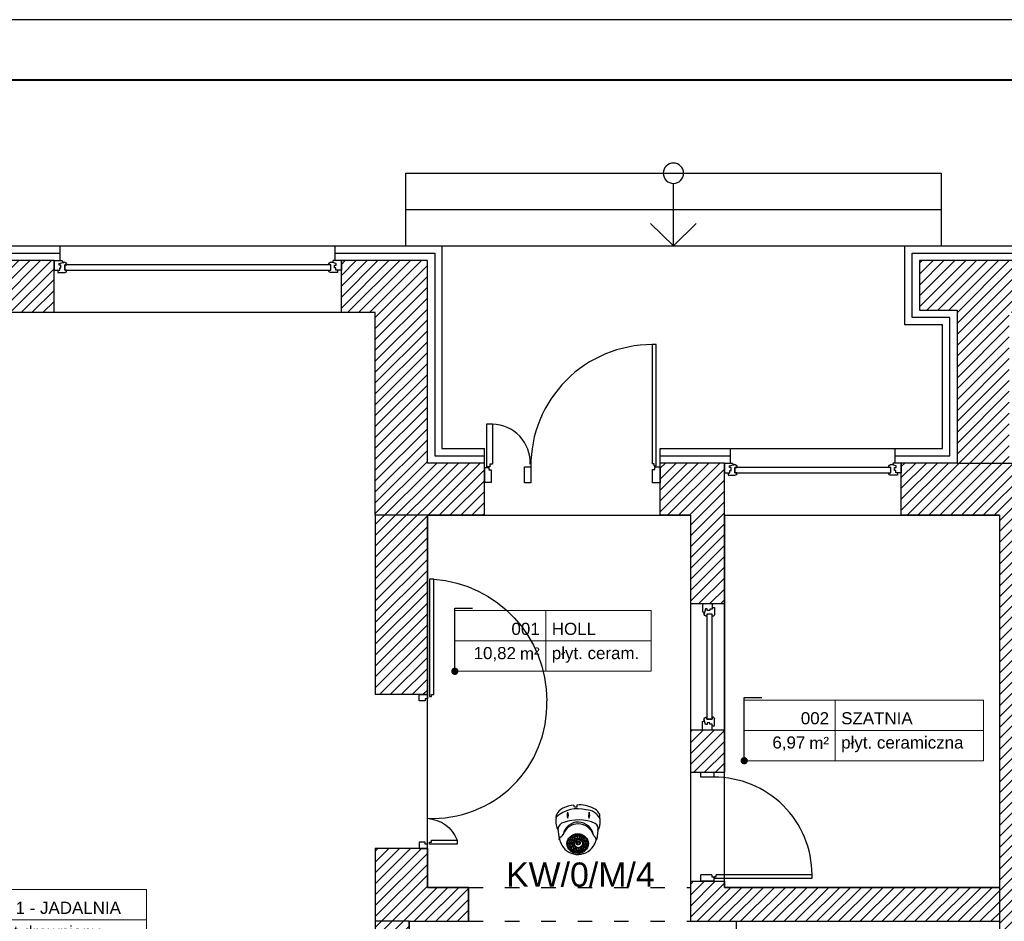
# Model space of a CAD drawing. Header units: millimetres. Extents: x 22250 to 51280, y -5012 to 7692.
# Tile 143 of 183: x 46090 to 46902, y 2942 to 3686. Entities that reach past the tile are written whole.
import ezdxf
from ezdxf import colors
from ezdxf.entities.mleader import LeaderData, LeaderLine
from ezdxf.enums import TextEntityAlignment as Align
from ezdxf.math import Vec2, Vec3

# ---------------------------------------------------------------- set-up
doc = ezdxf.new("R2010")
doc.units = ezdxf.units.MM
doc.linetypes.add('ACAD_ISO03W100', pattern=[30, 12, -18])
for name, color, linetype in [('00 CCTV IP - MIWI', 10, 'Continuous'), ('AA OPISY', 40, 'Continuous'), ('E_podklad', 252, 'Continuous')]:
    doc.layers.add(name, color=color, linetype=linetype)
doc.layers.add('E_CCTV', color=3, linetype='Continuous', lineweight=40)
doc.styles.add('ARIAL', font='arial.ttf')
doc.styles.get("Standard").update_dxf_attribs({"font": 'arial.ttf'})
doc.linetypes.add('BATTING', pattern='A,0.0001,-0.1,[134,ltypeshp.shx,S=0.1,R=0,X=-0.1,Y=0],-0.2,[134,ltypeshp.shx,S=0.1,R=180,X=0.1,Y=0],-0.1', length=0.4001)
pattern_1 = [(45, (29894.76, -15796.4403), (-4.490128, 4.490128), [])]

# ---------------------------------------------------------------- blocks, each defined once
blk = doc.blocks.new('*U199')
at = {"color": 144}
for p, q in [((54, 0), (54, -8)), ((54, 0), (60.68, 0)), ((54, 0), (54, -8)), ((60.68, 0), (61.26, -1.55)), ((193.32, 0), (192.74, -1.55)), ((200, 0), (193.32, 0)), ((200, 0), (200, -8)), ((54, -8), (57.2, -8)), ((57.2, -8), (57.2, -9.92)), ((57.2, -8), (58.59, -8)), ((58.24, -2.4), (61.26, -1.55)), ((58.24, -3.73), (58.24, -2.4)), ((59.61, -3.73), (58.24, -3.73)), ((58.59, -8), (58.59, -6.06)), ((58.59, -6.06), (59.61, -6.06)), ((59.61, -6.06), (59.61, -3.73)), ((61.26, -1.55), (62.11, -1.55)), ((62.11, -1.55), (62.01, -1.01)), ((62.75, -7.98), (62.75, -3.66)), ((62.75, -3.66), (64.38, -3.66)), ((64.34, -7.98), (62.75, -7.98)), ((64.34, -9.03), (64.34, -7.98)), ((191.25, -3.66), (189.62, -3.66)), ((189.66, -9.03), (189.66, -7.98)), ((189.66, -7.98), (191.25, -7.98)), ((191.25, -7.98), (191.25, -3.66)), ((191.89, -1.55), (191.99, -1.01)), ((192.74, -1.55), (191.89, -1.55)), ((195.76, -2.4), (192.74, -1.55)), ((194.39, -6.06), (194.39, -3.73)), ((194.39, -3.73), (195.76, -3.73)), ((195.41, -6.06), (194.39, -6.06)), ((195.41, -8), (195.41, -6.06)), ((196.8, -8), (195.41, -8)), ((195.76, -3.73), (195.76, -2.4)), ((200, -8), (196.8, -8)), ((196.8, -8), (196.8, -9.92)), ((57.2, -9.92), (63.06, -9.92)), ((196.8, -9.92), (190.94, -9.92))]:
    blk.add_line(p, q, dxfattribs=at)
blk.add_lwpolyline([(62.75, -3.66), (191.25, -3.66), (191.25, -7.98), (62.75, -7.98)], close=True, dxfattribs=at)
for centre, radius, start, end in [((61.87, -3.52), 2.51, 356.81051, 86.81051), ((192.13, -3.52), 2.51, 93.18949, 183.18949), ((62.97, -8.42), 1.5, 273.35533, 335.68535), ((191.03, -8.42), 1.5, 204.31465, 266.64467)]:
    blk.add_arc(centre, radius, start, end, dxfattribs=at)
blk = doc.blocks.new('*U200')
at = {"color": 144}
for p, q in [((-37, 0), (-37, -8)), ((-37, 0), (-30.32, 0)), ((-37, 0), (-37, -8)), ((-30.32, 0), (-29.74, -1.55)), ((193.32, 0), (192.74, -1.55)), ((200, 0), (193.32, 0)), ((200, 0), (200, -8)), ((-37, -8), (-33.8, -8)), ((-33.8, -8), (-33.8, -9.92)), ((-33.8, -8), (-32.41, -8)), ((-32.76, -2.4), (-29.74, -1.55)), ((-32.76, -3.73), (-32.76, -2.4)), ((-31.39, -3.73), (-32.76, -3.73)), ((-32.41, -8), (-32.41, -6.06)), ((-32.41, -6.06), (-31.39, -6.06)), ((-31.39, -6.06), (-31.39, -3.73)), ((-29.74, -1.55), (-28.89, -1.55)), ((-28.89, -1.55), (-28.99, -1.01)), ((-28.25, -7.98), (-28.25, -3.66)), ((-28.25, -3.66), (-26.62, -3.66)), ((-26.66, -7.98), (-28.25, -7.98)), ((-26.66, -9.03), (-26.66, -7.98)), ((191.25, -3.66), (189.62, -3.66)), ((189.66, -9.03), (189.66, -7.98)), ((189.66, -7.98), (191.25, -7.98)), ((191.25, -7.98), (191.25, -3.66)), ((191.89, -1.55), (191.99, -1.01)), ((192.74, -1.55), (191.89, -1.55)), ((195.76, -2.4), (192.74, -1.55)), ((194.39, -6.06), (194.39, -3.73)), ((194.39, -3.73), (195.76, -3.73)), ((195.41, -6.06), (194.39, -6.06)), ((195.41, -8), (195.41, -6.06)), ((196.8, -8), (195.41, -8)), ((195.76, -3.73), (195.76, -2.4)), ((200, -8), (196.8, -8)), ((196.8, -8), (196.8, -9.92)), ((-33.8, -9.92), (-27.94, -9.92)), ((196.8, -9.92), (190.94, -9.92))]:
    blk.add_line(p, q, dxfattribs=at)
blk.add_lwpolyline([(-28.25, -3.66), (191.25, -3.66), (191.25, -7.98), (-28.25, -7.98)], close=True, dxfattribs=at)
for centre, radius, start, end in [((-29.13, -3.52), 2.51, 356.81051, 86.81051), ((192.13, -3.52), 2.51, 93.18949, 183.18949), ((-28.03, -8.42), 1.5, 273.35533, 335.68535), ((191.03, -8.42), 1.5, 204.31465, 266.64467)]:
    blk.add_arc(centre, radius, start, end, dxfattribs=at)
blk = doc.blocks.new('*U207')
at = {"color": 144}
for p, q in [((54, 0), (54, -8)), ((54, 0), (60.68, 0)), ((54, 0), (54, -8)), ((60.68, 0), (61.26, -1.55)), ((151.32, 0), (150.74, -1.55)), ((158, 0), (151.32, 0)), ((158, 0), (158, -8)), ((54, -8), (57.2, -8)), ((57.2, -8), (57.2, -9.92)), ((57.2, -8), (58.59, -8)), ((58.24, -2.4), (61.26, -1.55)), ((58.24, -3.73), (58.24, -2.4)), ((59.61, -3.73), (58.24, -3.73)), ((58.59, -8), (58.59, -6.06)), ((58.59, -6.06), (59.61, -6.06)), ((59.61, -6.06), (59.61, -3.73)), ((61.26, -1.55), (62.11, -1.55)), ((62.11, -1.55), (62.01, -1.01)), ((62.75, -7.98), (62.75, -3.66)), ((62.75, -3.66), (64.38, -3.66)), ((64.34, -7.98), (62.75, -7.98)), ((64.34, -9.03), (64.34, -7.98)), ((149.25, -3.66), (147.62, -3.66)), ((147.66, -9.03), (147.66, -7.98)), ((147.66, -7.98), (149.25, -7.98)), ((149.25, -7.98), (149.25, -3.66)), ((149.89, -1.55), (149.99, -1.01)), ((150.74, -1.55), (149.89, -1.55)), ((153.76, -2.4), (150.74, -1.55)), ((152.39, -6.06), (152.39, -3.73)), ((152.39, -3.73), (153.76, -3.73)), ((153.41, -6.06), (152.39, -6.06)), ((153.41, -8), (153.41, -6.06)), ((154.8, -8), (153.41, -8)), ((153.76, -3.73), (153.76, -2.4)), ((158, -8), (154.8, -8)), ((154.8, -8), (154.8, -9.92)), ((57.2, -9.92), (63.06, -9.92)), ((154.8, -9.92), (148.94, -9.92))]:
    blk.add_line(p, q, dxfattribs=at)
blk.add_lwpolyline([(62.75, -3.66), (149.25, -3.66), (149.25, -7.98), (62.75, -7.98)], close=True, dxfattribs=at)
for centre, radius, start, end in [((61.87, -3.52), 2.51, 356.81051, 86.81051), ((150.13, -3.52), 2.51, 93.18949, 183.18949), ((62.97, -8.42), 1.5, 273.35533, 335.68535), ((149.03, -8.42), 1.5, 204.31465, 266.64467)]:
    blk.add_arc(centre, radius, start, end, dxfattribs=at)
blk = doc.blocks.new('*U209')
at = {"layer": 'AA OPISY'}
for q in [(-103.53, 18.82), (-136.57, 0), (-103.53, -18.82)]:
    blk.add_line((-85, 0), q, dxfattribs=at)
blk.add_circle((-145, 0), 8.43, dxfattribs=at)
blk = doc.blocks.new('*U211')
at = {"lineweight": 5}
for p, q in [((-75, -25), (-75, 25)), ((-75, 25), (0, 25)), ((0, 0), (0, 25)), ((0, 25), (152.71, 25)), ((152.71, 25), (152.71, -25)), ((-75, -25), (0, -25)), ((152.71, -25), (0, -25))]:
    blk.add_line(p, q, dxfattribs=at)
at = {"lineweight": 5, "ltscale": 18.5}
for p, q in [((0, 25), (0, -25)), ((-75, 0), (152.71, 0))]:
    blk.add_line(p, q, dxfattribs=at)
at = {"lineweight": 5, "ltscale": 18.5, "insert": (-5, -10.38), "char_height": 10, "attachment_point": 6, "style": 'ARIAL'}
blk.add_mtext('\\A1;m²', dxfattribs=at)
at = {"lineweight": 5, "style": 'ARIAL'}
blk.add_attdef('1NR', text='', height=10, dxfattribs=at).set_placement((-5, 5), align=Align.RIGHT)
blk.add_attdef('2POM', (5, 5), '', height=10, dxfattribs=at)
blk.add_attdef('4PL2', text='', height=10, dxfattribs=at).set_placement((-24.57, -5), align=Align.TOP_RIGHT)
blk.add_attdef('3POS', text='', height=10, dxfattribs=at).set_placement((5, -5), align=Align.TOP_LEFT)
blk = doc.blocks.new('*U214')
at = {"lineweight": 5}
for p, q in [((-75, -25), (-75, 25)), ((-75, 25), (0, 25)), ((0, 0), (0, 25)), ((0, 25), (122.5, 25)), ((122.5, 25), (122.5, -25)), ((-75, -25), (0, -25)), ((122.5, -25), (0, -25))]:
    blk.add_line(p, q, dxfattribs=at)
at = {"lineweight": 5, "ltscale": 18.5}
for p, q in [((0, 25), (0, -25)), ((-75, 0), (122.5, 0))]:
    blk.add_line(p, q, dxfattribs=at)
at = {"lineweight": 5, "ltscale": 18.5, "insert": (-5, -10.38), "char_height": 10, "attachment_point": 6, "style": 'ARIAL'}
blk.add_mtext('\\A1;m²', dxfattribs=at)
at = {"lineweight": 5, "style": 'ARIAL'}
blk.add_attdef('1NR', text='', height=10, dxfattribs=at).set_placement((-5, 5), align=Align.RIGHT)
blk.add_attdef('2POM', (5, 5), '', height=10, dxfattribs=at)
blk.add_attdef('4PL2', text='', height=10, dxfattribs=at).set_placement((-24.57, -5), align=Align.TOP_RIGHT)
blk.add_attdef('3POS', text='', height=10, dxfattribs=at).set_placement((5, -5), align=Align.TOP_LEFT)
blk = doc.blocks.new('_Dot')
at = {"color": 0, "linetype": 'ByBlock', "lineweight": -2}
blk.add_line((-0.5, 0), (-1, 0), dxfattribs=at)
at = {"color": 0, "linetype": 'ByBlock', "const_width": 0.5}
blk.add_lwpolyline([(-0.25, 0, 1), (0.25, 0, 1)], format="xyb", close=True, dxfattribs=at)
blk = doc.blocks.new('*U215')
at = {"lineweight": 5}
for p, q in [((-75, -25), (-75, 25)), ((-75, 25), (0, 25)), ((0, 0), (0, 25)), ((0, 25), (86.97, 25)), ((86.97, 25), (86.97, -25)), ((-75, -25), (0, -25)), ((86.97, -25), (0, -25))]:
    blk.add_line(p, q, dxfattribs=at)
at = {"lineweight": 5, "ltscale": 18.5}
for p, q in [((0, 25), (0, -25)), ((-75, 0), (86.97, 0))]:
    blk.add_line(p, q, dxfattribs=at)
at = {"lineweight": 5, "ltscale": 18.5, "insert": (-5, -10.38), "char_height": 10, "attachment_point": 6, "style": 'ARIAL'}
blk.add_mtext('\\A1;m²', dxfattribs=at)
at = {"lineweight": 5, "style": 'ARIAL'}
blk.add_attdef('1NR', text='', height=10, dxfattribs=at).set_placement((-5, 5), align=Align.RIGHT)
blk.add_attdef('2POM', (5, 5), '', height=10, dxfattribs=at)
blk.add_attdef('4PL2', text='', height=10, dxfattribs=at).set_placement((-24.57, -5), align=Align.TOP_RIGHT)
blk.add_attdef('3POS', text='', height=10, dxfattribs=at).set_placement((5, -5), align=Align.TOP_LEFT)
blk = doc.blocks.new('*U968')
blk.add_lwpolyline([(-71, 0), (0, 0), (0, 42), (-71, 42)], close=True)
at = {"lineweight": 40}
blk.add_lwpolyline([(-68, 1), (-1, 1), (-1, 41), (-68, 41)], close=True, dxfattribs=at)
blk = doc.blocks.new('1092-140')
at = {"layer": '00 CCTV IP - MIWI', "color": 2}
for p, q in [((-3.36, 23.08), (-3.68, 24.7)), ((-1.26, 23.22), (-3.36, 23.08)), ((-1.15, 24.83), (-1.26, 23.22)), ((18.2, 13.64), (18.01, 16.6)), ((-18.66, 14.02), (-18.47, 16.56)), ((18.2, 13.65), (18.24, 8.63)), ((-3.02, 0.35), (-3.03, -1.36)), ((-2.97, 0.38), (-2.97, -0.69)), ((-1.17, 0.67), (-1.18, -0.66)), ((-1.06, 0.68), (-1.06, -0.37)), ((0.74, 0.61), (0.73, -0.34)), ((0.85, 0.6), (0.85, -0.69)), ((2.65, 0.15), (2.65, -0.66)), ((2.77, 0.08), (2.77, -1.9)), ((16.33, 3.71), (15.46, -3.75)), ((-16.08, -4.17), (-16.15, -3.52)), ((-15.68, -4.38), (-16.08, -4.17)), ((-9.22, -5.71), (-9.22, -7.18)), ((-7.42, -6.03), (-7.43, -7.16)), ((-7.31, -5.71), (-7.31, -7.18)), ((-6.92, -3.03), (-6.92, -4.51)), ((-6.67, -1.56), (-6.67, -1.83)), ((-5.51, -6.03), (-5.51, -7.16)), ((-5.46, -5.39), (-5.46, -6.86)), ((-5.33, -8.13), (-5.33, -9.6)), ((-5.13, -3.36), (-5.13, -4.48)), ((-5.03, -2.63), (-5.03, -4.1)), ((-4.87, -0.33), (-4.88, -1.81)), ((-4.82, -0.31), (-4.82, -1.39)), ((-3.66, -5.71), (-3.67, -6.84)), ((-3.23, -2.95), (-3.23, -4.08)), ((-2.91, -2.08), (-2.91, -3.55)), ((-1.11, -2.4), (-1.12, -3.53)), ((-0.93, -1.76), (-0.93, -3.23)), ((0.87, -2.08), (0.86, -3.21)), ((0.98, -1.95), (0.98, -3.42)), ((2.78, -2.27), (2.77, -3.4)), ((2.83, -3.23), (2.83, -4.7)), ((3.85, -5.84), (3.85, -7.31)), ((4.56, -0.74), (4.56, -1.87)), ((4.63, -3.55), (4.62, -4.67)), ((4.68, -3.42), (4.68, -4.89)), ((5.65, -6.16), (5.64, -7.28)), ((5.76, -6.16), (5.76, -7.63)), ((6.48, -3.74), (6.47, -4.86)), ((7.56, -6.48), (7.55, -7.6)), ((14.97, -4.21), (13.72, -7.92)), ((-8.96, -8.58), (-8.96, -10.05)), ((-8.26, -11.8), (-8.26, -10.76)), ((-7.19, -13.1), (-7.19, -12.43)), ((-7.17, -8.9), (-7.17, -10.02)), ((-7.11, -8.51), (-7.11, -9.99)), ((-6.49, -11.8), (-6.49, -10.7)), ((-5.97, -11), (-5.97, -12.47)), ((-5.32, -8.83), (-5.32, -9.96)), ((-4.91, -14.41), (-4.91, -13.59)), ((-4.17, -11.32), (-4.18, -12.44)), ((-4.05, -10.68), (-4.05, -12.15)), ((-3.53, -8.45), (-3.54, -9.58)), ((-3.03, -13.35), (-3.03, -14.83)), ((-2.26, -11), (-2.26, -12.13)), ((-1.44, -11.82), (-1.44, -13.3)), ((-1.24, -13.68), (-1.24, -14.8)), ((-0.07, -15.08), (-0.07, -13.92)), ((0.36, -12.15), (0.35, -13.27)), ((0.41, -11.82), (0.41, -13.3)), ((1.72, -15.02), (1.72, -13.95)), ((2.2, -12.15), (2.2, -13.27)), ((2.26, -10.74), (2.26, -12.21)), ((3.52, -13.59), (3.52, -12.89)), ((3.55, -14.59), (3.55, -14.35)), ((3.66, -8.58), (3.66, -10.05)), ((4.05, -11.06), (4.05, -12.19)), ((4.23, -11.31), (4.23, -12.79)), ((5.46, -8.9), (5.45, -10.02)), ((5.51, -8.58), (5.51, -10.05)), ((6.03, -11.64), (6.02, -12.76)), ((7.3, -8.9), (7.3, -10.02))]:
    blk.add_line(p, q, dxfattribs=at)
for centre, radius in [((0.05, -7.62), 3.77), ((0.05, -7.62), 3.39), ((-0.12, -7.11), 1.71), ((0.01, -7.19), 0.985)]:
    blk.add_circle(centre, radius, dxfattribs=at)
for centre, radius, start, end in [((1.33, 0.79), 24.17, 61.33623, 95.89708), ((-0.3, -5.29), 27.08, 74.98225, 132.52909), ((-8.33, 12.28), 11.01, 115.91007, 157.08613), ((-3.33, 4.36), 20.34, 90.96763, 118.82664), ((-3.23, 16.48), 6.26, 156.27951, 206.02535), ((-14.75, 16.25), 6.41, 336.90966, 25.3952), ((6.44, 8.04), 12.83, 23.76761, 88.76571), ((17.24, 15.93), 8.68, 160.21907, 194.45072), ((4.32, 16.54), 5.29, 328.48341, 26.18637), ((9.44, 13.58), 9.11, 30.14549, 67.75649), ((14.96, 16.19), 3.08, 7.79528, 39.76035), ((-7.96, 11.14), 11.08, 164.9117, 195.04268), ((-11.27, 4.5), 5.88, 98.96773, 179.27659), ((-0.11, -2.48), 12.99, 8.81543, 169.20361), ((-0.15, -4.4), 13.46, 16.91086, 161.10818), ((-0.09, -24.71), 37.04, 67.2461, 109.06161), ((11.74, 5.29), 4.85, 340.96041, 59.01435), ((12.01, 8.17), 6.21, 314.07226, 4.25577), ((-10.4, 8.94), 8.28, 184.48186, 215.74994), ((31.3, 6.37), 48.48, 182.1279, 191.82433), ((-14.7, -3.4), 1.17, 106.7677, 205.043), ((-1.84, -1.63), 14.11, 189.22914, 210.95391), ((-17.59, 2.32), 5.27, 299.37501, 333.36132), ((-0.33, -1.15), 15.59, 209.42117, 334.30362), ((-8.36, -6.1), 0.942, 4.16146, 155.5033), ((-8.31, -8.26), 1.41, 51.46384, 130.14263), ((-8.32, -7), 0.912, 191.78069, 349.82577), ((-8.11, -8.97), 0.942, 4.16146, 155.5033), ((-7.81, -5.55), 1.41, 51.46384, 130.14263), ((-7.83, -4.28), 0.912, 191.78069, 349.82577), ((-6.45, -6.1), 0.942, 4.16146, 155.5033), ((-6.39, -8.26), 1.41, 51.46384, 130.14263), ((-6.41, -7), 0.912, 191.78069, 349.82577), ((-6.26, -8.9), 0.942, 4.16146, 155.5033), ((-6.07, -3.42), 0.942, 4.16146, 155.5033), ((-6.01, -5.59), 1.41, 51.46384, 130.14263), ((-6.03, -4.32), 0.912, 191.78069, 349.82577), ((-5.76, -2.91), 1.41, 51.46384, 130.14263), ((-5.77, -1.65), 0.912, 191.78069, 349.82577), ((-4.6, -5.78), 0.942, 4.16146, 155.5033), ((-4.55, -7.94), 1.41, 51.46384, 130.14263), ((-4.56, -6.68), 0.912, 191.78069, 349.82577), ((-4.47, -8.52), 0.942, 4.16146, 155.5033), ((-4.17, -3.02), 0.942, 4.16146, 155.5033), ((-4.11, -5.18), 1.41, 51.46384, 130.14263), ((-4.13, -3.92), 0.912, 191.78069, 349.82577), ((-3.91, -2.47), 1.41, 51.46384, 130.14263), ((-3.93, -1.2), 0.912, 191.78069, 349.82577), ((-2.06, -1.77), 1.41, 51.46384, 130.14263), ((-2.08, -0.5), 0.912, 191.78069, 349.82577), ((-2.05, -2.47), 0.942, 4.16146, 155.5033), ((-2, -4.63), 1.41, 51.46384, 130.14263), ((-2.01, -3.37), 0.912, 191.78069, 349.82577), ((-0.15, -1.45), 1.41, 51.46384, 130.14263), ((-0.16, -0.18), 0.912, 191.78069, 349.82577), ((-0.07, -2.15), 0.942, 4.16146, 155.5033), ((-0.02, -4.31), 1.41, 51.46384, 130.14263), ((-0.04, -3.05), 0.912, 191.78069, 349.82577), ((1.77, -1.77), 1.41, 51.46384, 130.14263), ((1.75, -0.5), 0.912, 191.78069, 349.82577), ((1.84, -2.34), 0.942, 4.16146, 155.5033), ((1.89, -4.5), 1.41, 51.46384, 130.14263), ((1.88, -3.24), 0.912, 191.78069, 349.82577), ((3.68, -2.98), 1.41, 51.46384, 130.14263), ((3.66, -1.71), 0.912, 191.78069, 349.82577), ((3.69, -3.62), 0.942, 4.16146, 155.5033), ((3.74, -5.78), 1.41, 51.46384, 130.14263), ((3.72, -4.51), 0.912, 191.78069, 349.82577), ((4.52, -8.97), 0.942, 4.16146, 155.5033), ((4.71, -6.23), 0.942, 4.16146, 155.5033), ((4.76, -8.39), 1.41, 51.46384, 130.14263), ((4.74, -7.12), 0.912, 191.78069, 349.82577), ((5.37, -3.2), 1.41, 51.46384, 130.14263), ((5.36, -1.93), 0.912, 191.78069, 349.82577), ((5.54, -3.81), 0.942, 4.16146, 155.5033), ((5.59, -5.97), 1.41, 51.46384, 130.14263), ((5.57, -4.7), 0.912, 191.78069, 349.82577), ((6.37, -8.97), 0.942, 4.16146, 155.5033), ((6.62, -6.55), 0.942, 4.16146, 155.5033), ((6.67, -8.71), 1.41, 51.46384, 130.14263), ((6.66, -7.44), 0.912, 191.78069, 349.82577), ((7.18, -5.65), 0.958, 41.72921, 140.25406), ((7.38, -4.79), 0.976, 194.7767, 330.36291), ((7.94, -5.73), 2.36, 105.76198, 128.66521), ((7.26, -3.82), 0.799, 184.69759, 301.55724), ((7.8, -8.67), 0.778, 34.06093, 148.14266), ((7.94, -8.2), 0.799, 184.69759, 301.55724), ((7.95, -7.08), 0.45, 7.96353, 175.25275), ((8.15, -7.08), 0.642, 176.52781, 296.16016), ((19.75, 4.13), 8.4, 213.34248, 231.07159), ((13.35, -3.68), 1.69, 343.90449, 48.79211), ((14.18, -2.85), 1.55, 297.94362, 325.43279), ((-8.05, -11.13), 1.41, 51.46384, 130.14263), ((-8.07, -9.86), 0.912, 191.78069, 349.82577), ((-7.35, -12.88), 1.41, 51.46384, 130.14263), ((-7.36, -11.61), 0.912, 191.78069, 349.82577), ((-6.31, -14.19), 1.41, 51.46384, 130.14263), ((-6.33, -12.92), 0.912, 191.78069, 349.82577), ((-6.2, -11.07), 1.41, 51.46384, 130.14263), ((-6.22, -9.8), 0.912, 191.78069, 349.82577), ((-5.11, -11.39), 0.942, 4.16146, 155.5033), ((-5.06, -13.55), 1.41, 51.46384, 130.14263), ((-5.07, -12.28), 0.912, 191.78069, 349.82577), ((-4.42, -10.68), 1.41, 51.46384, 130.14263), ((-4.44, -9.42), 0.912, 191.78069, 349.82577), ((-4.03, -15.52), 1.41, 51.46384, 130.14263), ((-4.05, -14.26), 0.912, 191.78069, 349.82577), ((-3.97, -14.31), 1.41, 51.46384, 130.14263), ((-3.99, -13.04), 0.912, 191.78069, 349.82577), ((-3.2, -11.07), 0.942, 4.16146, 155.5033), ((-3.14, -13.23), 1.41, 51.46384, 130.14263), ((-3.16, -11.96), 0.912, 191.78069, 349.82577), ((-2.18, -13.74), 0.942, 4.16146, 155.5033), ((-2.12, -15.91), 1.41, 51.46384, 130.14263), ((-2.14, -14.64), 0.912, 191.78069, 349.82577), ((-0.58, -12.21), 0.942, 4.16146, 155.5033), ((-0.53, -14.38), 1.41, 51.46384, 130.14263), ((-0.55, -13.11), 0.912, 191.78069, 349.82577), ((0.84, -16.16), 1.41, 51.46384, 130.14263), ((0.82, -14.9), 0.912, 191.78069, 349.82577), ((1.27, -12.21), 0.942, 4.16146, 155.5033), ((1.32, -14.38), 1.41, 51.46384, 130.14263), ((1.3, -13.11), 0.912, 191.78069, 349.82577), ((2.63, -15.68), 1.41, 51.46384, 130.14263), ((2.62, -14.41), 0.912, 191.78069, 349.82577), ((3.11, -11.13), 0.942, 4.16146, 155.5033), ((3.17, -13.29), 1.41, 51.46384, 130.14263), ((3.15, -12.03), 0.912, 191.78069, 349.82577), ((4.09, -14.89), 1.41, 51.46384, 130.14263), ((4.08, -13.62), 0.912, 191.78069, 349.82577), ((4.57, -11.13), 1.41, 51.46384, 130.14263), ((4.55, -9.86), 0.912, 191.78069, 349.82577), ((5.09, -11.71), 0.942, 4.16146, 155.5033), ((5.14, -13.87), 1.41, 51.46384, 130.14263), ((5.13, -12.6), 0.912, 191.78069, 349.82577), ((6.42, -11.13), 1.41, 51.46384, 130.14263), ((6.4, -9.86), 0.912, 191.78069, 349.82577), ((6.64, -11.65), 0.778, 34.06093, 148.14266), ((6.78, -11.18), 0.799, 184.69759, 301.55724), ((7.83, -9.39), 0.627, 175.41447, 295.52941), ((7.76, -9.57), 0.602, 24.86301, 157.74501)]:
    blk.add_arc(centre, radius, start, end, dxfattribs=at)
blk.add_ellipse((-0.56, -7.62), major_axis=(9.03, 0), ratio=0.920025, dxfattribs=at)
at = {"layer": '00 CCTV IP - MIWI'}
blk.add_attdef('NAZWA', text='', height=10, dxfattribs=at).set_placement((-0.97, 35), align=Align.MIDDLE_CENTER)

msp = doc.modelspace()

# ---------------------------------------------------------------- hatches: boundary and pattern name
at = {"layer": 'E_podklad'}
h = msp.add_hatch(dxfattribs=at)
h.set_pattern_fill('ANSI31', color=256, scale=2)
h.set_pattern_definition(pattern_1)
h.paths.add_polyline_path([(46411.25, 2212.13), (45809.25, 2212.13), (45809.25, 2865.13), (45766.25, 2865.13), (45766.25, 2169.13), (46411.25, 2169.13)])
h.paths.add_polyline_path([(45764.25, 2865.13), (45737.25, 2865.13), (45737.25, 2574.13), (45722.25, 2574.13), (45722.25, 2205.13), (45579.25, 2205.13), (45579.25, 2162.13), (45764.25, 2162.13)])
h.paths.add_polyline_path([(45809.25, 3149.13), (45737.25, 3149.13), (45737.25, 3093.13), (45809.25, 3093.13)])
h.paths.add_polyline_path([(45809.25, 3444.13), (45766.25, 3444.13), (45766.25, 3379.13), (45809.25, 3379.13)])
h.paths.add_polyline_path([(45766.25, 3444.13), (45737.25, 3444.13), (45737.25, 3379.13), (45766.25, 3379.13)])
h.paths.add_polyline_path([(45837.25, 3487.13), (45766.25, 3487.13), (45766.25, 3492.13), (45591.28, 3492.13), (45591.28, 3484.13), (45591.25, 3449.13), (45723.25, 3449.13), (45723.25, 3444.13), (45837.25, 3444.13)])
h.paths.add_polyline_path([(46118.25, 3487.13), (46074.25, 3487.13), (46074.25, 3479.13), (46074.25, 3444.13), (46118.25, 3444.13)])
h.paths.add_polyline_path([(45365.25, 3492.13), (45314.25, 3492.13), (45314.25, 3484.13), (45314.25, 3449.13), (45365.25, 3449.13)])
h.paths.add_polyline_path([(45088.25, 3492.13), (44901.25, 3492.13), (44901.25, 3376.13), (44909.25, 3376.13), (44944.25, 3376.13), (44944.25, 3449.13), (45088.25, 3449.13)])
h.paths.add_polyline_path([(44944.25, 3156.13), (44901.25, 3156.13), (44901.25, 3100.13), (44909.25, 3100.13), (44944.25, 3100.13)])
h.paths.add_polyline_path([(44944.25, 2868.13), (44901.25, 2868.13), (44901.25, 2268.13), (44944.25, 2268.13)])
h.paths.add_polyline_path([(45420.25, 2053.13), (44944.25, 2053.13), (44944.25, 2072.13), (44901.25, 2072.13), (44901.25, 2010.13), (45420.25, 2010.13), (45420.25, 2022.05)])
h.paths.add_polyline_path([(45622.25, 2053.13), (45598.25, 2053.13), (45579.25, 2053.13), (45520.25, 2053.13), (45520.25, 2010.13), (45622.25, 2010.13)])
h = msp.add_hatch(dxfattribs=at)
h.set_pattern_fill('ANSI31', color=256, scale=2)
h.set_pattern_definition(pattern_1)
h.paths.add_polyline_path([(46968.25, 2212.13), (46898.25, 2212.13), (46858.25, 2212.13), (46858.25, 2169.13), (46902.25, 2169.13), (46902.25, 2155.13), (46968.25, 2155.13)])
h.paths.add_polyline_path([(46683.25, 2212.13), (46511.25, 2212.13), (46511.25, 2169.13), (46683.25, 2169.13)])
h.paths.add_polyline_path([(46411.25, 2305.13), (46383.25, 2305.13), (46383.25, 2212.13), (46411.25, 2212.13)])
h.paths.add_polyline_path([(46411.25, 2430.13), (46383.25, 2430.13), (46383.25, 2405.13), (46411.25, 2405.13)])
h.paths.add_polyline_path([(46411.25, 2942.13), (46383.25, 2942.13), (46383.25, 2518.13), (46411.25, 2518.13)])
h.paths.add_polyline_path([(46460.25, 2852.13), (46411.25, 2852.13), (46411.25, 2782.13), (46460.25, 2782.13)])
h.paths.add_polyline_path([(46460.25, 2970.13), (46426.25, 2970.13), (46426.25, 3002.13), (46419.35, 3002.13), (46383.25, 3002.13), (46383.25, 2942.13), (46411.25, 2942.13), (46460.25, 2942.13)])
h.paths.add_polyline_path([(46898.25, 2970.13), (46671.25, 2970.13), (46671.25, 2975.13), (46643.25, 2975.13), (46643.25, 2970.13), (46643.25, 2942.13), (46898.25, 2942.13)])
h.paths.add_polyline_path([(46671.25, 3100.13), (46643.25, 3100.13), (46643.25, 3065.13), (46671.25, 3065.13)])
h.paths.add_polyline_path([(46671.25, 3277.13), (46671.25, 3320.13), (46618.25, 3320.13), (46618.25, 3312.71), (46618.25, 3277.13), (46643.25, 3277.13), (46643.25, 3204.13), (46671.25, 3204.13)])
h.paths.add_polyline_path([(46426.25, 3487.13), (46355.25, 3487.13), (46355.25, 3479.13), (46355.25, 3444.13), (46383.25, 3444.13), (46383.25, 3277.13), (46473.25, 3277.13), (46473.25, 3320.13), (46426.25, 3320.13)])
h.paths.add_polyline_path([(46426.25, 3277.13), (46383.25, 3277.13), (46383.25, 3129.13), (46426.25, 3129.13)])
h = msp.add_hatch(dxfattribs=at)
h.set_pattern_fill('ANSI31', color=256, scale=2)
h.set_pattern_definition(pattern_1)
h.paths.add_polyline_path([(47372.25, 3487.13), (47289.25, 3487.13), (47289.25, 3474.13), (47289.25, 3444.13), (47329.25, 3444.13), (47329.25, 3137.13), (47372.25, 3137.13)])
h.paths.add_polyline_path([(47372.25, 2982.13), (47364.25, 2982.13), (47329.25, 2982.13), (47329.25, 2864.13), (47372.25, 2864.13)])
h.paths.add_polyline_path([(47372.25, 2709.13), (47329.25, 2709.13), (47329.25, 2485.13), (47299.25, 2485.13), (47299.25, 2420.13), (47329.25, 2420.13), (47329.25, 2058.13), (46968.25, 2058.13), (46944.25, 2058.13), (46902.25, 2058.13), (46902.25, 2015.13), (47372.25, 2015.13)])
h.paths.add_polyline_path([(46939.25, 3487.13), (46832.25, 3487.13), (46832.25, 3446.13), (46863.25, 3446.13), (46863.25, 3320.13), (46906.25, 3320.13), (46906.25, 3444.13), (46939.25, 3444.13)])
h.paths.add_polyline_path([(47093.25, 2420.13), (47093.25, 2485.13), (46968.25, 2485.13), (46968.25, 3277.13), (46968.25, 3320.13), (46863.25, 3320.13), (46817.25, 3320.13), (46817.25, 3277.13), (46898.25, 3277.13), (46898.25, 2307.13), (46968.25, 2307.13), (46968.25, 2420.13)])

# ---------------------------------------------------------------- linework, layer by layer
at = {"layer": 'E_podklad', "ltscale": 2}
for p, q in [((46408.25, 3559.13), (46850.25, 3559.13)), ((46408.25, 3559.13), (46408.25, 3499.13)), ((46850.25, 3559.13), (46850.25, 3499.13)), ((46408.25, 3529.13), (46850.25, 3529.13)), ((46123.25, 3487.13), (46123.25, 3499.13)), ((46123.25, 3499.13), (46350.25, 3499.13)), ((46350.25, 3487.13), (46350.25, 3499.13)), ((46438.25, 3499.13), (46820.25, 3499.13)), ((46118.25, 3444.13), (46118.25, 3487.13)), ((46355.25, 3444.13), (46355.25, 3487.13)), ((46355.25, 3444.13), (46118.25, 3444.13)), ((46473.25, 3320.13), (46473.25, 3332.13)), ((46618.25, 3320.13), (46618.25, 3332.13)), ((46676.25, 3320.13), (46676.25, 3332.13)), ((46676.25, 3332.13), (46812.25, 3332.13)), ((46812.25, 3320.13), (46812.25, 3332.13)), ((46473.25, 3277.13), (46473.25, 3320.13)), ((46618.25, 3277.13), (46618.25, 3320.13)), ((46671.25, 3277.13), (46671.25, 3320.13)), ((46817.25, 3277.13), (46817.25, 3320.13)), ((46863.25, 3320.13), (46968.25, 3320.13)), ((46383.25, 3277.13), (46383.25, 3129.13)), ((46426.25, 3277.13), (46426.25, 3129.13)), ((46643.25, 3277.13), (46643.25, 3204.13)), ((46671.25, 3277.13), (46671.25, 3204.13)), ((46671.25, 3277.13), (46817.25, 3277.13)), ((46898.25, 3277.13), (46817.25, 3277.13)), ((46898.25, 3277.13), (46898.25, 2307.13)), ((46643.25, 3204.13), (46671.25, 3204.13)), ((46643.25, 3204.13), (46643.25, 3100.13)), ((46671.25, 3204.13), (46671.25, 3100.13)), ((46426.25, 3129.13), (46383.25, 3129.13)), ((46643.25, 3100.13), (46643.25, 3065.13)), ((46643.25, 3100.13), (46671.25, 3100.13)), ((46671.25, 3100.13), (46671.25, 3065.13)), ((46643.25, 3065.13), (46671.25, 3065.13)), ((46383.25, 3002.13), (46383.25, 2518.13)), ((46426.25, 3002.13), (46383.25, 3002.13)), ((46426.25, 3002.13), (46426.25, 2970.13)), ((46643.25, 2975.13), (46643.25, 2970.13)), ((46643.25, 2975.13), (46671.25, 2975.13)), ((46671.25, 2975.13), (46671.25, 2970.13)), ((46426.25, 2970.13), (46460.25, 2970.13)), ((46460.25, 2970.13), (46460.25, 2942.13)), ((46643.25, 2970.13), (46643.25, 2942.13)), ((46671.25, 2970.13), (46898.25, 2970.13)), ((46411.25, 2942.13), (46383.25, 2942.13)), ((46411.25, 2942.13), (46460.25, 2942.13)), ((46411.25, 2942.13), (46411.25, 2518.13)), ((46643.25, 2942.13), (46898.25, 2942.13))]:
    msp.add_line(p, q, dxfattribs=at)
at = {"layer": 'E_podklad', "color": 144, "true_color": 0x007cb0, "transparency": 33554559}
for p, q in [((46611.58, 3314.87), (46613.8, 3314.87)), ((46613.34, 3319.47), (46611.61, 3319.47)), ((46613.34, 3317.74), (46613.34, 3319.47)), ((46613.8, 3314.87), (46613.8, 3317.09))]:
    msp.add_line(p, q, dxfattribs=at)
at = {"layer": 'E_podklad', "color": 144, "true_color": 0x007cb0}
for p, q in [((46660.82, 2980.5), (46660.82, 2978.71)), ((46660.82, 2978.71), (46662.61, 2978.71)), ((46663.13, 2979.09), (46664.52, 2979.09)), ((46664.52, 2979.09), (46664.52, 2980.48))]:
    msp.add_line(p, q, dxfattribs=at)
at = {"layer": 'E_podklad', "color": 144, "linetype": 'ACAD_ISO03W100', "true_color": 0x007cb0}
for p, q in [((46460.25, 2970.13), (46643.25, 2970.13)), ((46460.25, 2942.13), (46643.25, 2942.13))]:
    msp.add_line(p, q, dxfattribs=at)
at = {"layer": 'E_podklad', "ltscale": 2}
for points in [[(46069.25, 3499.13), (46123.25, 3499.13)], [(46350.25, 3499.13), (46438.25, 3499.13), (46438.25, 3332.13), (46473.25, 3332.13)], [(46812.25, 3332.13), (46851.25, 3332.13), (46851.25, 3434.13), (46820.25, 3434.13), (46820.25, 3499.13), (46942.25, 3499.13)], [(46118.25, 3487.13), (46074.25, 3487.13)], [(46473.25, 3320.13), (46426.25, 3320.13), (46426.25, 3487.13), (46355.25, 3487.13)], [(46939.25, 3487.13), (46832.25, 3487.13), (46832.25, 3446.13), (46863.25, 3446.13), (46863.25, 3320.13), (46817.25, 3320.13)], [(46118.25, 3444.13), (46074.25, 3444.13)], [(46473.25, 3277.13), (46383.25, 3277.13), (46383.25, 3444.13), (46355.25, 3444.13)], [(46618.25, 3332.13), (46676.25, 3332.13)], [(46671.25, 3320.13), (46618.25, 3320.13)], [(46426.25, 3277.13), (46643.25, 3277.13), (46643.25, 2942.13), (46681.11, 2942.13), (46681.11, 2797.13), (46460.25, 2797.13), (46460.25, 2852.13), (46411.25, 2852.13), (46411.25, 2942.13), (46460.25, 2942.13), (46460.25, 2970.13), (46426.25, 2970.13), (46426.25, 3277.13)], [(46643.25, 3277.13), (46618.25, 3277.13)]]:
    msp.add_lwpolyline(points, dxfattribs=at)
at = {"layer": 'E_podklad', "linetype": 'BATTING', "ltscale": 14}
for points in [[(46069.25, 3493.13), (46123.25, 3493.13)], [(46350.25, 3493.13), (46432.25, 3493.13), (46432.25, 3326.13), (46473.25, 3326.13)], [(46812.25, 3326.13), (46857.25, 3326.13), (46857.25, 3440.13), (46826.25, 3440.13), (46826.25, 3493.13), (46942.25, 3493.13)], [(46618.25, 3326.13), (46676.25, 3326.13)]]:
    msp.add_lwpolyline(points, dxfattribs=at)
at = {"layer": 'E_podklad', "color": 144, "true_color": 0x007cb0, "transparency": 33554559}
for points in [[(46615.06, 3317.74), (46615.06, 3417.74), (46611.61, 3417.74), (46611.61, 3319.47)], [(46506.4, 3303.76), (46506.4, 3317.09), (46511.58, 3317.09), (46511.58, 3303.76), (46506.4, 3303.76)], [(46613.8, 3317.09), (46618.25, 3317.09), (46618.25, 3303.76), (46611.58, 3303.76)], [(46611.58, 3314.87), (46611.58, 3303.76)], [(46613.34, 3317.74), (46615.06, 3317.74)]]:
    msp.add_lwpolyline(points, dxfattribs=at)
for points in [[(46475.38, 3316.85), (46475.38, 3352.51), (46479.9, 3352.51), (46479.9, 3319.1), (46477.64, 3319.1), (46477.64, 3316.85)], [(46479.21, 3304.35), (46479.21, 3314.28), (46477.22, 3314.28), (46477.22, 3316.27), (46473.25, 3316.27), (46473.25, 3304.35)]]:
    msp.add_lwpolyline(points, close=True, dxfattribs=at)
at = {"layer": 'E_podklad', "ltscale": 2}
msp.add_lwpolyline([(46671.25, 3277.13), (46898.25, 3277.13), (46898.25, 2970.13), (46671.25, 2970.13)], close=True, dxfattribs=at)
at = {"layer": 'E_podklad', "transparency": 33554559}
for points in [[(46429.7, 3127.41), (46429.7, 3127.41), (46429.7, 3129.16), (46431.45, 3129.16), (46431.45, 3224.29), (46427.95, 3224.29), (46427.96, 3127.41)], [(46419.35, 3123.89), (46419.35, 3129.13), (46426.25, 3129.13), (46426.25, 3125.64), (46424.5, 3125.64), (46424.5, 3123.89)], [(46419.35, 3007.37), (46419.35, 3002.13), (46426.25, 3002.13), (46426.25, 3005.63), (46424.5, 3005.63), (46424.5, 3007.37)], [(46427.96, 3007.37), (46427.96, 3007.37), (46429.7, 3007.37), (46429.7, 3009.12), (46450.68, 3009.12), (46450.68, 3005.63), (46427.96, 3005.63)]]:
    msp.add_lwpolyline(points, close=True, dxfattribs=at)
for points in [[(46431.45, 3224.29, -0.39367), (46524.83, 3123.92)], [(46426.25, 3027.06, 0.435501), (46524.83, 3123.92)], [(46426.25, 3027.06, -0.292309), (46450.68, 3009.12)]]:
    msp.add_lwpolyline(points, format="xyb", dxfattribs=at)
at = {"layer": 'E_podklad', "color": 144, "true_color": 0x007cb0}
for points in [[(46651.88, 3065.13), (46662.61, 3065.13), (46662.61, 3060.96), (46651.88, 3060.96), (46651.88, 3065.13)], [(46660.82, 2980.5), (46651.88, 2980.5)], [(46662.61, 2978.71), (46662.61, 2975.13), (46651.88, 2975.13), (46651.88, 2980.5)], [(46663.13, 2977.69), (46743.6, 2977.69), (46743.6, 2980.48), (46664.52, 2980.48)], [(46663.13, 2979.09), (46663.13, 2977.69)]]:
    msp.add_lwpolyline(points, dxfattribs=at)
at = {"layer": 'E_podklad', "color": 144, "true_color": 0x007cb0, "transparency": 33554559}
for centre, radius, start, end in [((46611.61, 3317.71), 100.03, 89.99889, 180.35485), ((46479.15, 3320.2), 31.98, 358.02394, 88.66929)]:
    msp.add_arc(centre, radius, start, end, dxfattribs=at)
at = {"layer": 'E_podklad', "color": 144, "true_color": 0x007cb0}
msp.add_arc((46663.11, 2980.48), 80.48, 359.99889, 90.35485, dxfattribs=at)

# ---------------------------------------------------------------- block references
at = {"xscale": 50, "yscale": 50, "zscale": 50}
msp.add_blockref('*U968', (48034.41, 1585.76), dxfattribs=at)
at = {"layer": '00 CCTV IP - MIWI', "xscale": 0.9793235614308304, "yscale": 0.9793235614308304, "zscale": 0.9793235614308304}
msp.add_blockref('1092-140', (46550.79, 3013.64), dxfattribs=at)
at = {"layer": 'E_podklad', "transparency": 33554559, "xscale": -1, "rotation": 89.99999999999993}
for name, p in [('*U209', (46629.25, 3414.13)), ('*U207', (46653.25, 3258.13))]:
    msp.add_blockref(name, p, dxfattribs=at)
at = {"layer": 'E_podklad', "transparency": 33554559, "xscale": -1}
for name, p in [('*U200', (46318.25, 3487.13)), ('*U199', (46871.25, 3320.13))]:
    msp.add_blockref(name, p, dxfattribs=at)
at = {"layer": 'E_podklad'}
for name, p, values in [('*U215', (46523.89, 3173.35), {'1NR': '001', '2POM': 'HOLL', '3POS': 'płyt. ceram.', '4PL2': '10,82'}), ('*U214', (46762.65, 3099.61), {'1NR': '002', '2POM': 'SZATNIA', '3POS': 'płyt. ceramiczna', '4PL2': '6,97'}), ('*U211', (46041.85, 2943.26), {'1NR': '017', '2POM': 'SALA 1 - JADALNIA', '3POS': 'parkiet drewniany', '4PL2': '70,72'})]:
    msp.add_blockref(name, p, dxfattribs=at).add_auto_attribs(values)

# ---------------------------------------------------------------- texts
at = {"layer": 'E_CCTV', "color": 2, "lineweight": -2, "insert": (46491.16, 2990.65), "char_height": 20, "attachment_point": 1}
msp.add_mtext_dynamic_manual_height_columns('KW/0/M/4', width=9.6093, gutter_width=0.00853, heights=[0], dxfattribs=at)

# ---------------------------------------------------------------- leaders
at = {"layer": 'E_podklad'}
ml = msp.add_multileader_mtext('Standard', dxfattribs=at)
ml.set_content('', color=256)
ml.set_leader_properties()
ml.set_arrow_properties(name='DOT')
ml.build(insert=Vec2(0, 0))
ml.multileader.update_dxf_attribs({"arrow_head_size": 6})
ctx = ml.context
ctx.base_point, ctx.arrow_head_size, ctx.plane_origin = Vec3(46463.41, 3200.35), 6, Vec3(46246.88, 3666.06)
notes = []
notes.append((ctx, [(0, (1, 1, 0), (46448.89, 3200.35), (1, 0), 14.52, [(0, [(46448.89, 3148.35)], 0, [])])]))
ctx.mtext.insert, ctx.mtext.flow_direction = Vec3(46465.41, 3200.35), 5
ml = msp.add_multileader_mtext('Standard', dxfattribs=at)
ml.set_content('', color=256)
ml.set_leader_properties()
ml.set_arrow_properties(name='DOT')
ml.build(insert=Vec2(0, 0))
ml.multileader.update_dxf_attribs({"arrow_head_size": 6})
ctx = ml.context
ctx.base_point, ctx.arrow_head_size, ctx.plane_origin = Vec3(46702.17, 3126.61), 6, Vec3(46485.64, 3592.32)
notes.append((ctx, [(0, (1, 1, 0), (46687.65, 3126.61), (1, 0), 14.52, [(0, [(46687.65, 3074.61)], 0, [])])]))
ctx.mtext.insert, ctx.mtext.flow_direction = Vec3(46704.17, 3126.61), 5
for ctx, leaders in notes:
    for number, flags, end, landing, length, lines in leaders:
        leader = LeaderData()
        leader.index, (leader.has_last_leader_line, leader.has_dogleg_vector, leader.attachment_direction) = number, flags
        leader.last_leader_point, leader.dogleg_vector, leader.dogleg_length = Vec3(end), Vec3(landing), length
        for number, points, colour, breaks in lines:
            line = LeaderLine()
            line.index, line.vertices, line.color, line.breaks = number, Vec3.list(points), colors.encode_raw_color(colour), breaks
            leader.lines.append(line)
        ctx.leaders.append(leader)

doc.saveas('drawing.dxf')
